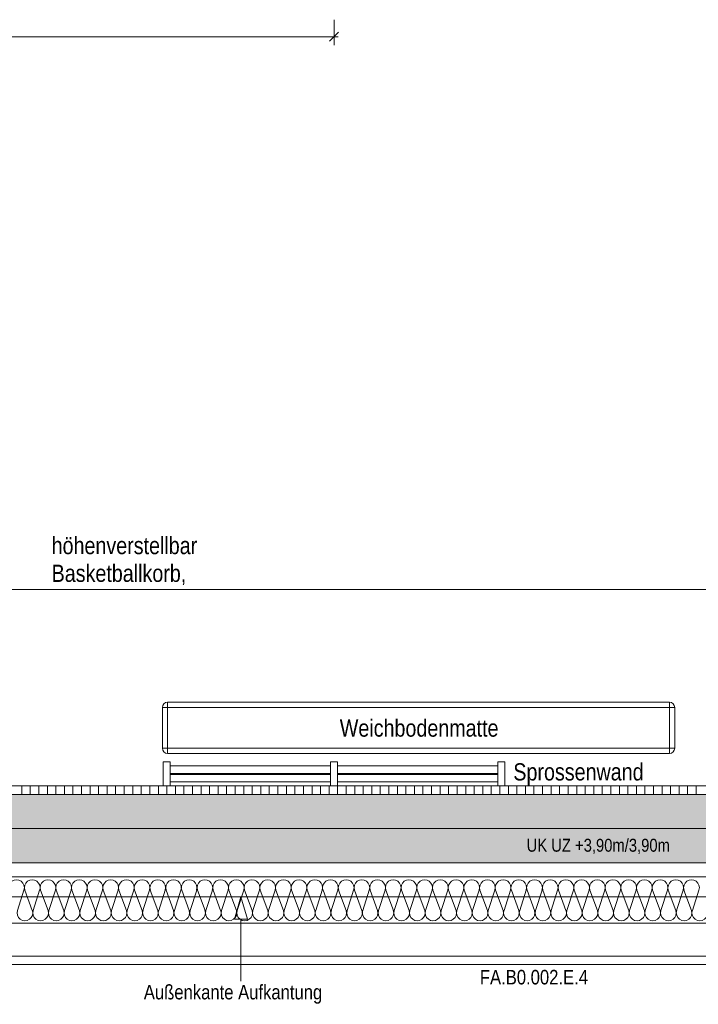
# Model space of a CAD drawing. Extents: x -720 to 300, y 62 to 1162.
# Tile 25 of 256: x -135 to -55, y 203 to 319. Entities that reach past the tile are written whole.
import ezdxf
from ezdxf.lldxf.tags import DXFTag

# ---------------------------------------------------------------- set-up
doc = ezdxf.new("R2010")
doc.units = 0
doc.layers.get('0').update_dxf_attribs({"lineweight": 13})
for name, color, linetype, lineweight, true_color in [('00_Beschriftung UZ', 3, 'Continuous', 35, 0x00ff00), ('30 -33 Aussenwände- 2 nichttragend', 7, 'Continuous', 9, 0x003dff), ('30 -33 Aussenwände- 7 Fassade_ Elemente', 7, 'Continuous', 9, 0x00aacc), ('30 -34 Innenwände- 2 nichttragend', 7, 'Continuous', 18, 0xff7fe6), ('30 -35 Decken- 1 Konstruktion-Träger- Stahlbeton', 7, 'Continuous', 13, 0x33aa00), ('60- 61 allgemeine Ausstattung- 1 Möbel', 7, 'Continuous', 9, 0x00cccc), ('70 -72 Beschriftung- 1 Beschriftung allgemein', 7, 'Continuous', 9, 0xff6633), ('70 -72 Beschriftung- 2 Beschriftung Bauteile', 7, 'Continuous', 9, 0x9999ff), ('70 -76 Bemaßung- 2 Allgemein', 9, 'Continuous', 5, 0x808080), ('iwb_Schraffur_Unterzug', 7, 'Continuous', 5, 0xffffcc)]:
    doc.layers.add(name, color=color, linetype=linetype, lineweight=lineweight, true_color=true_color)
doc.layers.add('70 -71 Achsen- 1 Gebäudeachsen', color=7, linetype='STRICHPUNKT2-A06G93UB8I', lineweight=18)
doc.styles.get("Standard").update_dxf_attribs({"font": 'ARIALN.TTF'})
tags = doc.linetypes.add('fein_strichliert-A06G93UC8I', pattern=[4, 1, -2, 1]).pattern_tags.tags
tags[8:9] = [DXFTag(74, 4), DXFTag(75, 0), DXFTag(340, '0'), DXFTag(46, 0.0), DXFTag(50, 0.0), DXFTag(44, 0.0), DXFTag(45, 0.0)]
tags[6:7] = [DXFTag(74, 4), DXFTag(75, 0), DXFTag(340, '0'), DXFTag(46, 0.0), DXFTag(50, 0.0), DXFTag(44, 0.0), DXFTag(45, 0.0)]
tags[4:5] = [DXFTag(74, 4), DXFTag(75, 0), DXFTag(340, '0'), DXFTag(46, 0.0), DXFTag(50, 0.0), DXFTag(44, 0.0), DXFTag(45, 0.0)]
tags = doc.linetypes.add('STRICHPUNKT2-A06G93UB8I', pattern=[12.7, 6.35, -3.175, 0, -3.175]).pattern_tags.tags
tags[10:11] = [DXFTag(74, 4), DXFTag(75, 0), DXFTag(340, '0'), DXFTag(46, 0.0), DXFTag(50, 0.0), DXFTag(44, 0.0), DXFTag(45, 0.0)]
tags[8:9] = [DXFTag(74, 4), DXFTag(75, 0), DXFTag(340, '0'), DXFTag(46, 0.0), DXFTag(50, 0.0), DXFTag(44, 0.0), DXFTag(45, 0.0)]
tags[6:7] = [DXFTag(74, 4), DXFTag(75, 0), DXFTag(340, '0'), DXFTag(46, 0.0), DXFTag(50, 0.0), DXFTag(44, 0.0), DXFTag(45, 0.0)]
tags[4:5] = [DXFTag(74, 4), DXFTag(75, 0), DXFTag(340, '0'), DXFTag(46, 0.0), DXFTag(50, 0.0), DXFTag(44, 0.0), DXFTag(45, 0.0)]

# ---------------------------------------------------------------- blocks, each defined once
blk = doc.blocks.new('Referenz-A06G93UD8I')
at = {"layer": '00_Beschriftung UZ', "color": 0, "linetype": 'Continuous', "lineweight": -2, "ltscale": 0.13}
blk.add_solid([(-78.18, 221.24), (-76.85, 223.91), (-75.51, 221.24)], dxfattribs=at)
at = {"layer": '30 -33 Aussenwände- 2 nichttragend', "color": 0, "linetype": 'fein_strichliert-A06G93UC8I', "lineweight": -2, "ltscale": 0.13}
blk.add_line((-148.85, 215.91), (-4.85, 215.91), dxfattribs=at)
at = {"layer": '30 -33 Aussenwände- 7 Fassade_ Elemente', "color": 0, "linetype": 'Continuous', "lineweight": -2, "ltscale": 0.13}
for p, q in [((-148.35, 227.91), (-5.35, 227.91)), ((-5.35, 218.27), (-148.35, 218.27)), ((-134.94, 214.31), (-134.17, 216.71)), ((-134.08, 216.71), (-133.19, 214.31)), ((-133.1, 214.31), (-132.33, 216.71)), ((-132.24, 216.71), (-131.35, 214.31)), ((-131.26, 214.31), (-130.49, 216.71)), ((-130.4, 216.71), (-129.51, 214.31)), ((-129.42, 214.31), (-128.65, 216.71)), ((-128.56, 216.71), (-127.67, 214.31)), ((-127.58, 214.31), (-126.81, 216.71)), ((-126.72, 216.71), (-125.83, 214.31)), ((-125.74, 214.31), (-124.97, 216.71)), ((-124.88, 216.71), (-124, 214.31)), ((-123.91, 214.31), (-123.13, 216.71)), ((-123.04, 216.71), (-122.16, 214.31)), ((-122.07, 214.31), (-121.3, 216.71)), ((-121.21, 216.71), (-120.32, 214.31)), ((-120.23, 214.31), (-119.46, 216.71)), ((-119.37, 216.71), (-118.48, 214.31)), ((-118.39, 214.31), (-117.62, 216.71)), ((-117.53, 216.71), (-116.64, 214.31)), ((-116.55, 214.31), (-115.78, 216.71)), ((-115.69, 216.71), (-114.8, 214.31)), ((-114.71, 214.31), (-113.94, 216.71)), ((-113.85, 216.71), (-112.96, 214.31)), ((-112.87, 214.31), (-112.1, 216.71)), ((-112.01, 216.71), (-111.13, 214.31)), ((-111.04, 214.31), (-110.26, 216.71)), ((-110.17, 216.71), (-109.29, 214.31)), ((-109.2, 214.31), (-108.43, 216.71)), ((-108.34, 216.71), (-107.45, 214.31)), ((-107.36, 214.31), (-106.59, 216.71)), ((-106.5, 216.71), (-105.61, 214.31)), ((-105.52, 214.31), (-104.75, 216.71)), ((-104.66, 216.71), (-103.77, 214.31)), ((-103.68, 214.31), (-102.91, 216.71)), ((-102.82, 216.71), (-101.93, 214.31)), ((-101.84, 214.31), (-101.07, 216.71)), ((-100.98, 216.71), (-100.09, 214.31)), ((-100, 214.31), (-99.23, 216.71)), ((-99.14, 216.71), (-98.26, 214.31)), ((-98.17, 214.31), (-97.4, 216.71)), ((-97.31, 216.71), (-96.42, 214.31)), ((-96.33, 214.31), (-95.56, 216.71)), ((-95.47, 216.71), (-94.58, 214.31)), ((-94.49, 214.31), (-93.72, 216.71)), ((-93.63, 216.71), (-92.74, 214.31)), ((-92.65, 214.31), (-91.88, 216.71)), ((-91.79, 216.71), (-90.9, 214.31)), ((-90.81, 214.31), (-90.04, 216.71)), ((-89.95, 216.71), (-89.06, 214.31)), ((-88.97, 214.31), (-88.2, 216.71)), ((-88.11, 216.71), (-87.23, 214.31)), ((-87.14, 214.31), (-86.36, 216.71)), ((-86.27, 216.71), (-85.39, 214.31)), ((-85.3, 214.31), (-84.53, 216.71)), ((-84.44, 216.71), (-83.55, 214.31)), ((-83.46, 214.31), (-82.69, 216.71)), ((-82.6, 216.71), (-81.71, 214.31)), ((-81.62, 214.31), (-80.85, 216.71)), ((-80.76, 216.71), (-79.87, 214.31)), ((-79.78, 214.31), (-79.01, 216.71)), ((-78.92, 216.71), (-78.03, 214.31)), ((-77.94, 214.31), (-77.17, 216.71)), ((-77.08, 216.71), (-76.19, 214.31)), ((-76.1, 214.31), (-75.33, 216.71)), ((-75.24, 216.71), (-74.36, 214.31)), ((-74.27, 214.31), (-73.49, 216.71)), ((-73.4, 216.71), (-72.52, 214.31)), ((-72.43, 214.31), (-71.66, 216.71)), ((-71.57, 216.71), (-70.68, 214.31)), ((-70.59, 214.31), (-69.82, 216.71)), ((-69.73, 216.71), (-68.84, 214.31)), ((-68.75, 214.31), (-67.98, 216.71)), ((-67.89, 216.71), (-67, 214.31)), ((-66.91, 214.31), (-66.14, 216.71)), ((-66.05, 216.71), (-65.16, 214.31)), ((-65.07, 214.31), (-64.3, 216.71)), ((-64.21, 216.71), (-63.32, 214.31)), ((-63.23, 214.31), (-62.46, 216.71)), ((-62.37, 216.71), (-61.49, 214.31)), ((-61.4, 214.31), (-60.62, 216.71)), ((-60.53, 216.71), (-59.65, 214.31)), ((-59.56, 214.31), (-58.79, 216.71)), ((-58.7, 216.71), (-57.81, 214.31)), ((-57.72, 214.31), (-56.95, 216.71)), ((-56.86, 216.71), (-55.97, 214.31)), ((-55.88, 214.31), (-55.11, 216.71)), ((-152.85, 212.81), (-0.35, 212.81)), ((-5.85, 212.81), (-147.85, 212.81)), ((-147.85, 208.97), (-5.85, 208.97)), ((-2.25, 207.97), (-151.45, 207.97))]:
    blk.add_line(p, q, dxfattribs=at)
for centre, major_axis, end_param in [((-135.04, 216.99), (0.874, -0.282), 3.765224), ((-133.2, 216.99), (0.874, -0.282), 3.765224), ((-131.36, 216.99), (0.874, -0.282), 3.765224), ((-129.52, 216.99), (0.874, -0.282), 3.765224), ((-127.69, 216.99), (0.874, -0.282), 3.765224), ((-125.85, 216.99), (0.874, -0.282), 3.765224), ((-124.01, 216.99), (0.874, -0.282), 3.765224), ((-122.17, 216.99), (0.874, -0.282), 3.765224), ((-120.33, 216.99), (0.874, -0.282), 3.765224), ((-118.49, 216.99), (0.874, -0.282), 3.765224), ((-116.65, 216.99), (0.874, -0.282), 3.765224), ((-114.82, 216.99), (0.874, -0.282), 3.765224), ((-112.98, 216.99), (0.874, -0.282), 3.765224), ((-111.14, 216.99), (0.874, -0.282), 3.765224), ((-109.3, 216.99), (0.874, -0.282), 3.765224), ((-107.46, 216.99), (0.874, -0.282), 3.765224), ((-105.62, 216.99), (0.874, -0.282), 3.765224), ((-103.78, 216.99), (0.874, -0.282), 3.765224), ((-101.95, 216.99), (0.874, -0.282), 3.765224), ((-100.11, 216.99), (0.874, -0.282), 3.765224), ((-98.27, 216.99), (0.874, -0.282), 3.765224), ((-96.43, 216.99), (0.874, -0.282), 3.765224), ((-94.59, 216.99), (0.874, -0.282), 3.765224), ((-92.75, 216.99), (0.874, -0.282), 3.765224), ((-90.92, 216.99), (0.874, -0.282), 3.765224), ((-89.08, 216.99), (0.874, -0.282), 3.765224), ((-87.24, 216.99), (0.874, -0.282), 3.765224), ((-85.4, 216.99), (0.874, -0.282), 3.765224), ((-83.56, 216.99), (0.874, -0.282), 3.765224), ((-81.72, 216.99), (0.874, -0.282), 3.765224), ((-79.88, 216.99), (0.874, -0.282), 3.765224), ((-78.05, 216.99), (0.874, -0.282), 3.765224), ((-76.21, 216.99), (0.874, -0.282), 3.765224), ((-74.37, 216.99), (0.874, -0.282), 3.765224), ((-72.53, 216.99), (0.874, -0.282), 3.765224), ((-70.69, 216.99), (0.874, -0.282), 3.765224), ((-68.85, 216.99), (0.874, -0.282), 3.765224), ((-67.01, 216.99), (0.874, -0.282), 3.765224), ((-65.18, 216.99), (0.874, -0.282), 3.765224), ((-63.34, 216.99), (0.874, -0.282), 3.765224), ((-61.5, 216.99), (0.874, -0.282), 3.765224), ((-59.66, 216.99), (0.874, -0.282), 3.765224), ((-57.82, 216.99), (0.874, -0.282), 3.765224), ((-55.98, 216.99), (0.874, -0.282), 3.765224), ((-134.06, 214.03), (-0.874, 0.282), 3.764652), ((-132.22, 214.03), (-0.874, 0.282), 3.764652), ((-130.39, 214.03), (-0.874, 0.282), 3.764652), ((-128.55, 214.03), (-0.874, 0.282), 3.764652), ((-126.71, 214.03), (-0.874, 0.282), 3.764652), ((-124.87, 214.03), (-0.874, 0.282), 3.764652), ((-123.03, 214.03), (-0.874, 0.282), 3.764652), ((-121.19, 214.03), (-0.874, 0.282), 3.764652), ((-119.35, 214.03), (-0.874, 0.282), 3.764652), ((-117.52, 214.03), (-0.874, 0.282), 3.764652), ((-115.68, 214.03), (-0.874, 0.282), 3.764652), ((-113.84, 214.03), (-0.874, 0.282), 3.764652), ((-112, 214.03), (-0.874, 0.282), 3.764652), ((-110.16, 214.03), (-0.874, 0.282), 3.764652), ((-108.32, 214.03), (-0.874, 0.282), 3.764652), ((-106.48, 214.03), (-0.874, 0.282), 3.764652), ((-104.65, 214.03), (-0.874, 0.282), 3.764652), ((-102.81, 214.03), (-0.874, 0.282), 3.764652), ((-100.97, 214.03), (-0.874, 0.282), 3.764652), ((-99.13, 214.03), (-0.874, 0.282), 3.764652), ((-97.29, 214.03), (-0.874, 0.282), 3.764652), ((-95.45, 214.03), (-0.874, 0.282), 3.764652), ((-93.62, 214.03), (-0.874, 0.282), 3.764652), ((-91.78, 214.03), (-0.874, 0.282), 3.764652), ((-89.94, 214.03), (-0.874, 0.282), 3.764652), ((-88.1, 214.03), (-0.874, 0.282), 3.764652), ((-86.26, 214.03), (-0.874, 0.282), 3.764652), ((-84.42, 214.03), (-0.874, 0.282), 3.764652), ((-82.58, 214.03), (-0.874, 0.282), 3.764652), ((-80.75, 214.03), (-0.874, 0.282), 3.764652), ((-78.91, 214.03), (-0.874, 0.282), 3.764652), ((-77.07, 214.03), (-0.874, 0.282), 3.764652), ((-75.23, 214.03), (-0.874, 0.282), 3.764652), ((-73.39, 214.03), (-0.874, 0.282), 3.764652), ((-71.55, 214.03), (-0.874, 0.282), 3.764652), ((-69.71, 214.03), (-0.874, 0.282), 3.764652), ((-67.88, 214.03), (-0.874, 0.282), 3.764652), ((-66.04, 214.03), (-0.874, 0.282), 3.764652), ((-64.2, 214.03), (-0.874, 0.282), 3.764652), ((-62.36, 214.03), (-0.874, 0.282), 3.764652), ((-60.52, 214.03), (-0.874, 0.282), 3.764652), ((-58.68, 214.03), (-0.874, 0.282), 3.764652), ((-56.84, 214.03), (-0.874, 0.282), 3.764652), ((-55.01, 214.03), (-0.874, 0.282), 3.764652)]:
    blk.add_ellipse(centre, major_axis=major_axis, ratio=1, start_param=0, end_param=end_param, dxfattribs=at)
at = {"layer": '30 -34 Innenwände- 2 nichttragend', "color": 0, "linetype": 'Continuous', "lineweight": -2, "ltscale": 0.13}
for p, q in [((4.65, 228.91), (-250.95, 228.91)), ((4.65, 227.91), (-250.95, 227.91))]:
    blk.add_line(p, q, dxfattribs=at)
at = {"layer": '30 -34 Innenwände- 2 nichttragend', "color": 0, "lineweight": -2}
for p, q in [((4.65, 228.91), (-250.95, 228.91)), ((-134.43, 228.91), (-134.43, 227.91)), ((-133.43, 228.91), (-133.43, 227.91)), ((-132.43, 228.91), (-132.43, 227.91)), ((-131.43, 228.91), (-131.43, 227.91)), ((-130.43, 228.91), (-130.43, 227.91)), ((-129.43, 228.91), (-129.43, 227.91)), ((-128.43, 228.91), (-128.43, 227.91)), ((-127.43, 228.91), (-127.43, 227.91)), ((-126.43, 228.91), (-126.43, 227.91)), ((-125.43, 228.91), (-125.43, 227.91)), ((-124.43, 228.91), (-124.43, 227.91)), ((-123.43, 228.91), (-123.43, 227.91)), ((-122.43, 228.91), (-122.43, 227.91)), ((-121.43, 228.91), (-121.43, 227.91)), ((-120.43, 228.91), (-120.43, 227.91)), ((-119.43, 228.91), (-119.43, 227.91)), ((-118.43, 228.91), (-118.43, 227.91)), ((-117.43, 228.91), (-117.43, 227.91)), ((-116.43, 228.91), (-116.43, 227.91)), ((-115.43, 228.91), (-115.43, 227.91)), ((-114.43, 228.91), (-114.43, 227.91)), ((-113.43, 228.91), (-113.43, 227.91)), ((-112.43, 228.91), (-112.43, 227.91)), ((-111.43, 228.91), (-111.43, 227.91)), ((-110.43, 228.91), (-110.43, 227.91)), ((-109.43, 228.91), (-109.43, 227.91)), ((-108.43, 228.91), (-108.43, 227.91)), ((-107.43, 228.91), (-107.43, 227.91)), ((-106.43, 228.91), (-106.43, 227.91)), ((-105.43, 228.91), (-105.43, 227.91)), ((-104.43, 228.91), (-104.43, 227.91)), ((-103.43, 228.91), (-103.43, 227.91)), ((-102.43, 228.91), (-102.43, 227.91)), ((-101.43, 228.91), (-101.43, 227.91)), ((-100.43, 228.91), (-100.43, 227.91)), ((-99.43, 228.91), (-99.43, 227.91)), ((-98.43, 228.91), (-98.43, 227.91)), ((-97.43, 228.91), (-97.43, 227.91)), ((-96.43, 228.91), (-96.43, 227.91)), ((-95.43, 228.91), (-95.43, 227.91)), ((-94.43, 228.91), (-94.43, 227.91)), ((-93.43, 228.91), (-93.43, 227.91)), ((-92.43, 228.91), (-92.43, 227.91)), ((-91.43, 228.91), (-91.43, 227.91)), ((-90.43, 228.91), (-90.43, 227.91)), ((-89.43, 228.91), (-89.43, 227.91)), ((-88.43, 228.91), (-88.43, 227.91)), ((-87.43, 228.91), (-87.43, 227.91)), ((-86.43, 228.91), (-86.43, 227.91)), ((-85.43, 228.91), (-85.43, 227.91)), ((-84.43, 228.91), (-84.43, 227.91)), ((-83.43, 228.91), (-83.43, 227.91)), ((-82.43, 228.91), (-82.43, 227.91)), ((-81.43, 228.91), (-81.43, 227.91)), ((-80.43, 228.91), (-80.43, 227.91)), ((-79.43, 228.91), (-79.43, 227.91)), ((-78.43, 228.91), (-78.43, 227.91)), ((-77.43, 228.91), (-77.43, 227.91)), ((-76.43, 228.91), (-76.43, 227.91)), ((-75.43, 228.91), (-75.43, 227.91)), ((-74.43, 228.91), (-74.43, 227.91)), ((-73.43, 228.91), (-73.43, 227.91)), ((-72.43, 228.91), (-72.43, 227.91)), ((-71.43, 228.91), (-71.43, 227.91)), ((-70.43, 228.91), (-70.43, 227.91)), ((-69.43, 228.91), (-69.43, 227.91)), ((-68.43, 228.91), (-68.43, 227.91)), ((-67.43, 228.91), (-67.43, 227.91)), ((-66.43, 228.91), (-66.43, 227.91)), ((-65.43, 228.91), (-65.43, 227.91)), ((-64.43, 228.91), (-64.43, 227.91)), ((-63.43, 228.91), (-63.43, 227.91)), ((-62.43, 228.91), (-62.43, 227.91)), ((-61.43, 228.91), (-61.43, 227.91)), ((-60.43, 228.91), (-60.43, 227.91)), ((-59.43, 228.91), (-59.43, 227.91)), ((-58.43, 228.91), (-58.43, 227.91)), ((-57.43, 228.91), (-57.43, 227.91)), ((-56.43, 228.91), (-56.43, 227.91)), ((-55.43, 228.91), (-55.43, 227.91)), ((4.65, 227.91), (-250.95, 227.91))]:
    blk.add_line(p, q, dxfattribs=at)
at = {"layer": '30 -35 Decken- 1 Konstruktion-Träger- Stahlbeton', "color": 0, "linetype": 'fein_strichliert-A06G93UC8I', "lineweight": -2, "ltscale": 0.13}
for p, q in [((76.46, 223.91), (-604.85, 223.91)), ((76.46, 215.91), (-604.85, 215.91))]:
    blk.add_line(p, q, dxfattribs=at)
at = {"layer": '60- 61 allgemeine Ausstattung- 1 Möbel', "color": 0, "linetype": 'Continuous', "lineweight": -2, "ltscale": 0.13}
for p, q in [((-117.95, 238.11), (-117.95, 233.31)), ((-117.35, 238.11), (-117.95, 238.11)), ((-117.35, 238.71), (-58.55, 238.71)), ((-117.35, 238.11), (-117.35, 238.71)), ((-58.55, 238.11), (-117.35, 238.11)), ((-117.35, 233.31), (-117.35, 238.11)), ((-58.55, 238.71), (-58.55, 238.11)), ((-58.55, 233.31), (-58.55, 238.11)), ((-57.95, 238.11), (-58.55, 238.11)), ((-57.95, 238.11), (-57.95, 233.31)), ((-117.35, 233.31), (-117.95, 233.31)), ((-117.35, 233.31), (-58.55, 233.31)), ((-117.35, 233.31), (-117.35, 232.71)), ((-58.55, 233.31), (-58.55, 232.71)), ((-57.95, 233.31), (-58.55, 233.31)), ((-58.55, 232.71), (-117.35, 232.71)), ((-117.85, 231.71), (-117.05, 231.71)), ((-117.85, 228.91), (-117.85, 231.71)), ((-117.05, 231.71), (-117.05, 228.91)), ((-98.25, 231.24), (-117.05, 231.24)), ((-117.05, 231.24), (-117.05, 230.37)), ((-98.25, 231.71), (-97.45, 231.71)), ((-98.25, 228.91), (-98.25, 231.71)), ((-97.45, 231.71), (-97.45, 228.91)), ((-78.65, 231.24), (-97.45, 231.24)), ((-78.65, 231.71), (-77.85, 231.71)), ((-78.65, 228.91), (-78.65, 231.71)), ((-78.65, 230.37), (-78.65, 231.24)), ((-77.85, 231.71), (-77.85, 228.91)), ((-117.05, 230.37), (-98.25, 230.37)), ((-98.25, 230.25), (-117.05, 230.25)), ((-117.05, 230.25), (-117.05, 229.39)), ((-97.45, 230.37), (-78.65, 230.37)), ((-78.65, 230.25), (-97.45, 230.25)), ((-78.65, 229.39), (-78.65, 230.25)), ((-117.05, 228.91), (-117.85, 228.91)), ((-117.05, 229.39), (-98.25, 229.39)), ((-97.45, 228.91), (-98.25, 228.91)), ((-97.45, 229.39), (-78.65, 229.39)), ((-77.85, 228.91), (-78.65, 228.91))]:
    blk.add_line(p, q, dxfattribs=at)
for centre, major_axis in [((-117.35, 238.11), (0, 0.6)), ((-58.55, 238.11), (0.6, 0)), ((-117.35, 233.31), (-0.6, 0)), ((-58.55, 233.31), (0, -0.6))]:
    blk.add_ellipse(centre, major_axis=major_axis, ratio=1, start_param=0, end_param=1.570796, dxfattribs=at)
at = {"layer": '70 -71 Achsen- 1 Gebäudeachsen', "color": 0, "linetype": 'STRICHPUNKT2-A06G93UB8I', "lineweight": -2, "ltscale": 0.13}
blk.add_line((-682.36, 219.91), (76.46, 219.91), dxfattribs=at)
at = {"layer": '70 -72 Beschriftung- 2 Beschriftung Bauteile', "color": 0, "lineweight": -2}
for p, q in [((-108.75, 215.91), (-109.5, 213.31)), ((-108, 213.31), (-108.75, 215.91)), ((-109.5, 213.31), (-108, 213.31))]:
    blk.add_line(p, q, dxfattribs=at)
at = {"layer": '70 -72 Beschriftung- 2 Beschriftung Bauteile', "color": 0, "linetype": 'Continuous', "lineweight": -2, "ltscale": 0.13}
blk.add_line((-108.75, 213.31), (-108.75, 206.03), dxfattribs=at)
at = {"layer": '70 -76 Bemaßung- 2 Allgemein', "color": 0, "linetype": 'Continuous', "lineweight": -2, "ltscale": 0.13}
for p, q in [((-97.85, 318.67), (-97.85, 315.67)), ((-98.91, 316.67), (-206.79, 316.67)), ((-97.35, 316.67), (-98.91, 316.67)), ((-97.32, 317.2), (-98.38, 316.14)), ((76.46, 251.91), (-602.79, 251.91))]:
    blk.add_line(p, q, dxfattribs=at)
at = {"layer": '00_Beschriftung UZ', "color": 0, "linetype": 'ByBlock', "lineweight": -2, "ltscale": 0.13, "insert": (-75.29, 222.71), "char_height": 1.5103, "attachment_point": 1}
blk.add_mtext('{\\fArial Narrow;UK UZ +3,90m/3,90m}', dxfattribs=at)
at = {"layer": '70 -72 Beschriftung- 1 Beschriftung allgemein', "color": 0, "linetype": 'Continuous', "lineweight": -2, "ltscale": 0.13, "insert": (-80.77, 207.35), "char_height": 1.7, "attachment_point": 1}
blk.add_mtext('{\\fArial Narrow;FA.B0.002.E.4}', dxfattribs=at)
at = {"layer": '70 -72 Beschriftung- 2 Beschriftung Bauteile', "color": 0, "linetype": 'Continuous', "lineweight": -2, "ltscale": 0.13, "attachment_point": 1}
for s, insert, char_height in [('{\\fArial Narrow;höhenverstellbar}', (-130.93, 258.07), 2.0138), ('{\\fArial Narrow;Basketballkorb,}', (-130.93, 254.82), 2.0138), ('{\\fArial Narrow;Weichbodenmatte}', (-97.18, 236.69), 2.0138), ('{\\fArial Narrow;Sprossenwand}', (-76.85, 231.56), 2.0138), ('{\\fArial Narrow;Außenkante Aufkantung}', (-120.13, 205.6), 1.7)]:
    blk.add_mtext(s, dxfattribs=dict(at, insert=insert, char_height=char_height))
blk = doc.blocks.new('Referenz-A06G93UF8I')
at = {"layer": 'iwb_Schraffur_Unterzug', "linetype": 'Continuous', "ltscale": 0.13}
for points in [[(-604.35, 223.91), (-604.35, 227.91), (76.46, 227.91)], [(-604.35, 223.91), (76.46, 227.91), (76.46, 226.17)], [(-604.35, 223.91), (76.46, 226.17), (76.46, 221.66)], [(-604.35, 223.91), (76.46, 221.66), (76.46, 219.91)], [(-604.35, 223.91), (76.46, 219.91), (-604.35, 219.91)]]:
    blk.add_solid(points, dxfattribs=at)

msp = doc.modelspace()

# ---------------------------------------------------------------- block references
at = {"color": 8, "lineweight": 13, "ltscale": 0.13, "true_color": 0x808080}
msp.add_blockref('Referenz-A06G93UD8I', (0, 0), dxfattribs=at)
at = {"color": 8, "lineweight": 25, "ltscale": 0.25, "true_color": 0x808080}
msp.add_blockref('Referenz-A06G93UF8I', (0, 0), dxfattribs=at)

doc.saveas('drawing.dxf')
